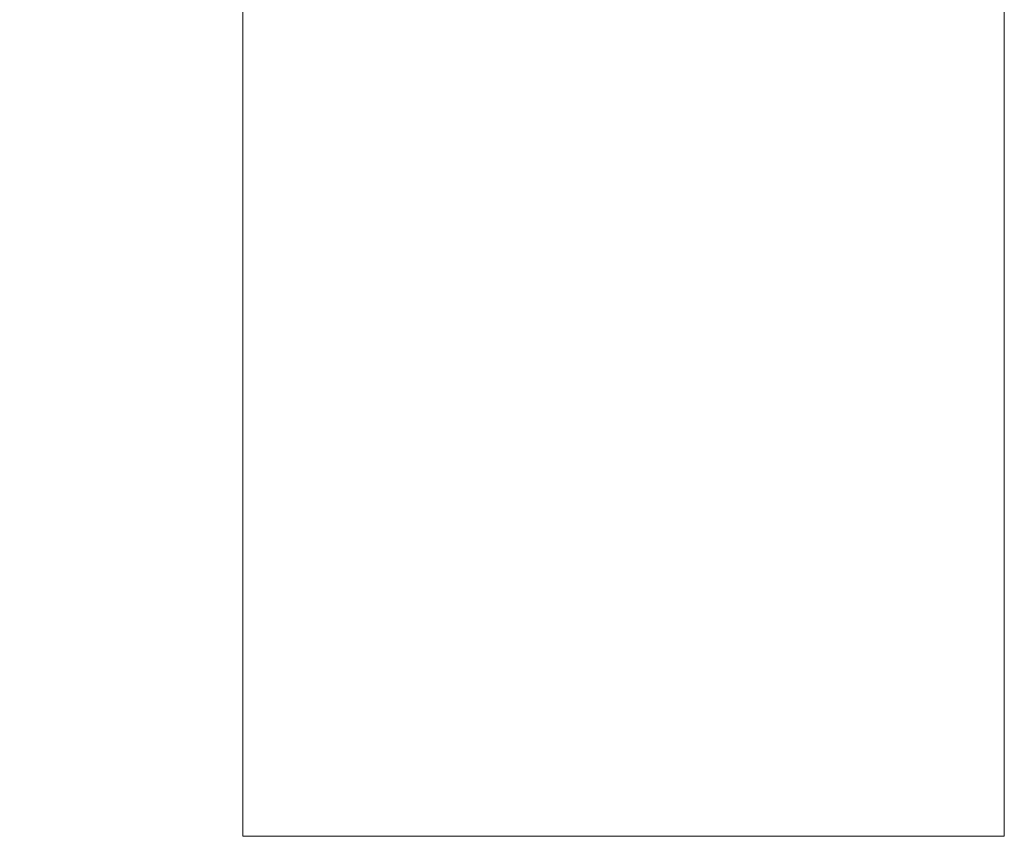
# Model space of a CAD drawing. Header units: millimetres. Extents: x 4 to 594, y -297 to -6.
# Tile 115 of 134: x 523 to 562, y -233 to -200. Entities that reach past the tile are written whole.
import ezdxf

# ---------------------------------------------------------------- set-up
doc = ezdxf.new("R2010")
doc.units = ezdxf.units.MM
doc.header["$MEASUREMENT"] = 0
doc.layers.add('Layer 1', color=7, linetype='Continuous', lineweight=0)

# ---------------------------------------------------------------- blocks, each defined once
blk = doc.blocks.new('Block_38')
at = {"layer": 'Layer 1', "color": 240, "lineweight": 0, "true_color": 0xed2224}
blk.add_open_spline([(415.13, -121.133), (415.13, -121.133), (559.107, -121.133), (559.107, -121.133), (560.763, -121.133), (562.118, -122.488), (562.118, -124.144), (562.118, -124.144), (562.118, -232.566), (562.118, -232.566), (562.118, -232.566), (532.118, -232.566), (532.118, -232.566), (532.118, -232.566), (532.118, -165.066), (532.118, -165.066), (533.499, -165.066), (534.618, -163.947), (534.618, -162.566), (534.618, -161.186), (533.499, -160.066), (532.118, -160.066), (530.738, -160.066), (529.618, -161.186), (529.618, -162.566), (529.618, -162.566), (444.618, -162.566), (444.618, -162.566), (444.618, -161.186), (443.499, -160.066), (442.118, -160.066), (440.738, -160.066), (439.618, -161.186), (439.618, -162.566), (439.618, -163.947), (440.738, -165.066), (442.118, -165.066), (442.118, -165.066), (442.118, -232.566), (442.118, -232.566), (442.118, -232.566), (412.118, -232.566), (412.118, -232.566), (412.118, -232.566), (412.118, -124.144), (412.118, -124.144), (412.118, -122.488), (413.473, -121.133), (415.13, -121.133)], degree=3, knots=[0, 0, 0, 0, 1, 1, 1, 2, 2, 2, 3, 3, 3, 4, 4, 4, 5, 5, 5, 6, 6, 6, 7, 7, 7, 8, 8, 8, 9, 9, 9, 10, 10, 10, 11, 11, 11, 12, 12, 12, 13, 13, 13, 14, 14, 14, 15, 15, 15, 16, 16, 16, 16], dxfattribs=at)
blk = doc.blocks.new('Block_0')
at = {"layer": 'Layer 1'}
blk.add_blockref('Block_38', (0, 0), dxfattribs=at)

msp = doc.modelspace()

# ---------------------------------------------------------------- block references
at = {"layer": 'Layer 1'}
msp.add_blockref('Block_0', (0, 0), dxfattribs=at)

doc.saveas('drawing.dxf')
